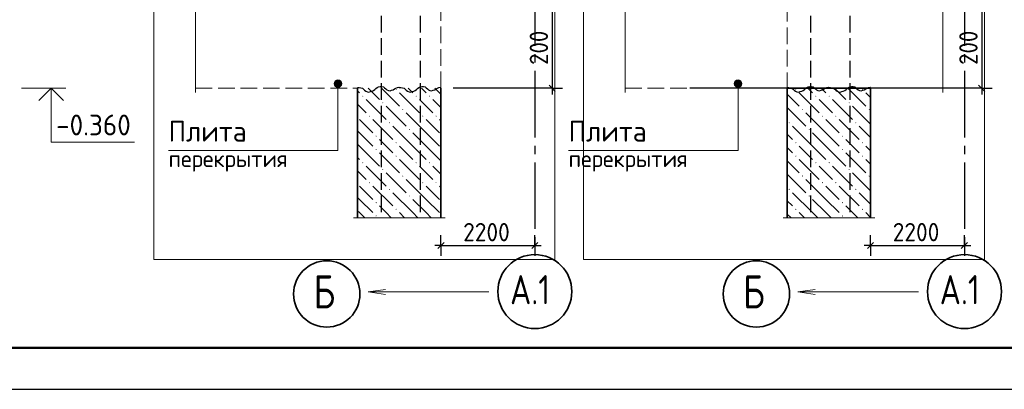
# Model space of a CAD drawing. Header units: millimetres. Extents: x 0 to 50400, y 0 to 35640.
# Tile 3 of 17: x 11566 to 25754, y 0 to 5329. Entities that reach past the tile are written whole.
import ezdxf

# ---------------------------------------------------------------- set-up
doc = ezdxf.new("R2010")
doc.units = ezdxf.units.MM
doc.linetypes.add('______2', pattern=[324, 240, -84])
doc.linetypes.add('______5', pattern=[1320, 960, -120, 120, -120])
for name, color, linetype, lineweight in [('Standard', 7, 'Continuous', 25), ('Высотные отметки', 7, 'Continuous', 25), ('ЖБ Лестница', 52, 'Continuous', 25), ('ЖБ Перекрытие верхний уровень', 7, 'Continuous', 35), ('ЖБ Стена верхний уровень', 7, 'Continuous', 35), ('Позиционная метка диаметр_ шаг', 7, 'Continuous', 13), ('Позиционная метка линия выноска', 7, 'Continuous', 13), ('Примечания', 7, 'Continuous', 13)]:
    doc.layers.add(name, color=color, linetype=linetype, lineweight=lineweight)
doc.layers.add('Оси', color=7, linetype='______5', true_color=0x656565)
doc.layers.add('Размерная выноска', color=7, linetype='Continuous')
doc.styles.add('ISOCPEUR', font='txt')

msp = doc.modelspace()

# ---------------------------------------------------------------- hatches: boundary and pattern name
at = {"layer": 'ЖБ Стена верхний уровень', "linetype": 'Continuous', "lineweight": 18, "transparency": 33554687}
for points in [[(16982, 4323), (16990, 4331), (16998, 4323), (16990, 4315)], [(22742, 4323), (22750, 4331), (22758, 4323), (22750, 4315)], [(23702, 4323), (23710, 4331), (23718, 4323), (23710, 4315)], [(16502, 4227), (16510, 4235), (16518, 4227), (16510, 4219)], [(16790, 4131), (16798, 4139), (16806, 4131), (16798, 4123)], [(17270, 4227), (17278, 4235), (17286, 4227), (17278, 4219)], [(17462, 4227), (17470, 4235), (17478, 4227), (17470, 4219)], [(23030, 4227), (23038, 4235), (23046, 4227), (23038, 4219)], [(23222, 4227), (23230, 4235), (23238, 4227), (23230, 4219)], [(23510, 4131), (23518, 4139), (23526, 4131), (23518, 4123)], [(17078, 4035), (17086, 4043), (17094, 4035), (17086, 4027)], [(22838, 4035), (22846, 4043), (22854, 4035), (22846, 4027)], [(23798, 4035), (23806, 4043), (23814, 4035), (23806, 4027)], [(16598, 3939), (16606, 3947), (16614, 3939), (16606, 3931)], [(16886, 3843), (16894, 3851), (16902, 3843), (16894, 3835)], [(17366, 3939), (17374, 3947), (17382, 3939), (17374, 3931)], [(17558, 3939), (17566, 3947), (17574, 3939), (17566, 3931)], [(22646, 3843), (22654, 3851), (22662, 3843), (22654, 3835)], [(23126, 3939), (23134, 3947), (23142, 3939), (23134, 3931)], [(23318, 3939), (23326, 3947), (23334, 3939), (23326, 3931)], [(23606, 3843), (23614, 3851), (23622, 3843), (23614, 3835)], [(17174, 3747), (17182, 3755), (17190, 3747), (17182, 3739)], [(22934, 3747), (22942, 3755), (22950, 3747), (22942, 3739)], [(16694, 3651), (16702, 3659), (16710, 3651), (16702, 3643)], [(16982, 3555), (16990, 3563), (16998, 3555), (16990, 3547)], [(22742, 3555), (22750, 3563), (22758, 3555), (22750, 3547)], [(23414, 3651), (23422, 3659), (23430, 3651), (23422, 3643)], [(23702, 3555), (23710, 3563), (23718, 3555), (23710, 3547)], [(16694, 3459), (16702, 3467), (16710, 3459), (16702, 3451)], [(23414, 3459), (23422, 3467), (23430, 3459), (23422, 3451)], [(16502, 3267), (16510, 3275), (16518, 3267), (16510, 3259)], [(16982, 3363), (16990, 3371), (16998, 3363), (16990, 3355)], [(17270, 3267), (17278, 3275), (17286, 3267), (17278, 3259)], [(17462, 3267), (17470, 3275), (17478, 3267), (17470, 3259)], [(22742, 3363), (22750, 3371), (22758, 3363), (22750, 3355)], [(23030, 3267), (23038, 3275), (23046, 3267), (23038, 3259)], [(23222, 3267), (23230, 3275), (23238, 3267), (23230, 3259)], [(23702, 3363), (23710, 3371), (23718, 3363), (23710, 3355)], [(16790, 3171), (16798, 3179), (16806, 3171), (16798, 3163)], [(23510, 3171), (23518, 3179), (23526, 3171), (23518, 3163)], [(16598, 2979), (16606, 2987), (16614, 2979), (16606, 2971)], [(17078, 3075), (17086, 3083), (17094, 3075), (17086, 3067)], [(17366, 2979), (17374, 2987), (17382, 2979), (17374, 2971)], [(17558, 2979), (17566, 2987), (17574, 2979), (17566, 2971)], [(22838, 3075), (22846, 3083), (22854, 3075), (22846, 3067)], [(23126, 2979), (23134, 2987), (23142, 2979), (23134, 2971)], [(23318, 2979), (23326, 2987), (23334, 2979), (23326, 2971)], [(23798, 3075), (23806, 3083), (23814, 3075), (23806, 3067)], [(16886, 2883), (16894, 2891), (16902, 2883), (16894, 2875)], [(22646, 2883), (22654, 2891), (22662, 2883), (22654, 2875)], [(23606, 2883), (23614, 2891), (23622, 2883), (23614, 2875)], [(16694, 2691), (16702, 2699), (16710, 2691), (16702, 2683)], [(17174, 2787), (17182, 2795), (17190, 2787), (17182, 2779)], [(22934, 2787), (22942, 2795), (22950, 2787), (22942, 2779)], [(23414, 2691), (23422, 2699), (23430, 2691), (23422, 2683)], [(16982, 2595), (16990, 2603), (16998, 2595), (16990, 2587)], [(22742, 2595), (22750, 2603), (22758, 2595), (22750, 2587)], [(23702, 2595), (23710, 2603), (23718, 2595), (23710, 2587)], [(16694, 2499), (16702, 2507), (16710, 2499), (16702, 2491)], [(23414, 2499), (23422, 2507), (23430, 2499), (23422, 2491)]]:
    msp.add_hatch(color=7, dxfattribs=at).paths.add_polyline_path(points, flags=16)
at = {"layer": 'Позиционная метка линия выноска', "linetype": 'Continuous', "lineweight": 13, "transparency": 33554687}
for points in [[(16199, 4435), (16106, 4435), (16098, 4408)], [(16199, 4435), (16098, 4408), (16206, 4408)], [(16206, 4408), (16098, 4408), (16106, 4381)], [(16179, 4455), (16125, 4455), (16106, 4435)], [(16179, 4455), (16106, 4435), (16199, 4435)], [(16206, 4408), (16106, 4381), (16199, 4381)], [(16125, 4455), (16179, 4455), (16152, 4462)], [(21963, 4435), (21870, 4435), (21863, 4408)], [(21963, 4435), (21863, 4408), (21971, 4408)], [(21971, 4408), (21863, 4408), (21870, 4381)], [(21944, 4455), (21890, 4455), (21870, 4435)], [(21944, 4455), (21870, 4435), (21963, 4435)], [(21971, 4408), (21870, 4381), (21963, 4381)], [(21890, 4455), (21944, 4455), (21917, 4462)], [(16199, 4381), (16106, 4381), (16125, 4362)], [(16199, 4381), (16125, 4362), (16179, 4362)], [(16179, 4362), (16125, 4362), (16152, 4354)], [(21963, 4381), (21870, 4381), (21890, 4362)], [(21963, 4381), (21890, 4362), (21944, 4362)], [(21944, 4362), (21890, 4362), (21917, 4354)]]:
    msp.add_hatch(color=7, dxfattribs=at).paths.add_polyline_path(points)

# ---------------------------------------------------------------- linework, layer by layer
at = {"layer": 'Standard', "color": 7, "linetype": 'Continuous', "lineweight": -3, "transparency": 33554687}
for p, q in [((19239, 5541), (19239, 4341)), ((25429, 5541), (25429, 4341)), ((19239, 4341), (17810, 4341)), ((19239, 4341), (19089, 4341)), ((19239, 4341), (19389, 4341)), ((19239, 4341), (19239, 4251)), ((25429, 4341), (21222, 4341)), ((25429, 4341), (25279, 4341)), ((25429, 4341), (25579, 4341)), ((25429, 4341), (25429, 4251)), ((17636, 2074), (17636, 2224)), ((18989, 2074), (18989, 2224)), ((23826, 2074), (23826, 2224)), ((25179, 2074), (25179, 2224)), ((17636, 2074), (17546, 2074)), ((17636, 2074), (17636, 1924)), ((17636, 2074), (17636, 2074)), ((17636, 2074), (18989, 2074)), ((18989, 2074), (18989, 1924)), ((18989, 2074), (18989, 2074)), ((18989, 2074), (19079, 2074)), ((23826, 2074), (23736, 2074)), ((23826, 2074), (23826, 1924)), ((23826, 2074), (23826, 2074)), ((23826, 2074), (25179, 2074)), ((25179, 2074), (25179, 1924)), ((25179, 2074), (25179, 2074)), ((25179, 2074), (25269, 2074))]:
    msp.add_line(p, q, dxfattribs=at)
at = {"layer": 'Standard', "color": 7, "linetype": 'Continuous', "lineweight": 13, "transparency": 33554687}
msp.add_line((11593, 4341), (12229, 4341), dxfattribs=at)
at = {"layer": 'Standard', "color": 7, "linetype": 'Continuous', "lineweight": 25, "transparency": 33554687}
for p, q in [((19194, 4386), (19284, 4296)), ((25384, 4386), (25474, 4296)), ((17591, 2029), (17681, 2119)), ((18944, 2029), (19034, 2119)), ((23781, 2029), (23871, 2119)), ((25134, 2029), (25224, 2119))]:
    msp.add_line(p, q, dxfattribs=at)
msp.add_lwpolyline([(0, 0), (50400, 0), (50400, 35640), (0, 35640), (0, 0)], close=True, dxfattribs=at)
at = {"layer": 'Standard', "color": 7, "linetype": 'Continuous', "lineweight": 13, "transparency": 33554687}
for points in [[(50400, 35640), (0, 35640), (0, 0), (50400, 0), (50400, 35640)], [(12020, 4341), (12020, 3561), (13220, 3561)]]:
    msp.add_lwpolyline(points, dxfattribs=at)
at = {"layer": 'Standard', "color": 7, "linetype": 'Continuous', "lineweight": 50, "transparency": 33554687}
msp.add_lwpolyline([(2400, 35040), (49800, 35040), (49800, 600), (2400, 600), (2400, 35040)], close=True, dxfattribs=at)
at = {"layer": 'Standard', "color": 254, "linetype": 'Continuous', "lineweight": 13, "true_color": 0xc4c4ff, "transparency": 33554687}
for points in [[(13500, 1872), (19277, 1872), (19277, 33303), (13500, 33303), (13500, 1872)], [(19690, 1872), (25467, 1872), (25467, 33303), (19690, 33303), (19690, 1872)]]:
    msp.add_lwpolyline(points, dxfattribs=at)
at = {"layer": 'Standard', "color": 7, "linetype": 'Continuous', "lineweight": 35, "transparency": 33554687}
msp.add_lwpolyline([(11842, 4163), (12020, 4341), (12198, 4163)], dxfattribs=at)
at = {"layer": 'ЖБ Лестница', "color": 253, "linetype": '______2', "lineweight": 18, "true_color": 0xa0a0a0, "transparency": 33554687}
for p, q in [((22626, 5541), (22626, 4341)), ((22626, 4341), (23826, 4341)), ((23826, 4341), (24867, 4341))]:
    msp.add_line(p, q, dxfattribs=at)
at = {"layer": 'ЖБ Перекрытие верхний уровень', "color": 7, "linetype": '______2', "lineweight": 18, "transparency": 33554687}
for p, q in [((17636, 4341), (17636, 5541)), ((14100, 4341), (16436, 4341)), ((20290, 4341), (23826, 4341)), ((23826, 4341), (24867, 4341))]:
    msp.add_line(p, q, dxfattribs=at)
at = {"layer": 'ЖБ Стена верхний уровень', "color": 7, "linetype": 'Continuous', "lineweight": 35, "transparency": 33554687}
for p, q in [((16436, 4341), (16436, 2472)), ((17636, 2472), (17636, 4341)), ((22626, 4341), (22626, 2472)), ((23826, 4341), (22626, 4341)), ((23826, 2472), (23826, 4341))]:
    msp.add_line(p, q, dxfattribs=at)
at = {"layer": 'ЖБ Стена верхний уровень', "color": 9, "linetype": 'Continuous', "lineweight": 18, "true_color": 0xc7c7c7, "transparency": 33554687}
for p, q in [((16436, 4301), (16462, 4275)), ((16588, 4341), (16750, 4179)), ((16780, 4341), (17038, 4083)), ((17038, 4275), (17326, 3987)), ((17164, 4341), (17230, 4275)), ((17356, 4341), (17422, 4275)), ((17548, 4341), (17636, 4253)), ((22798, 4275), (23086, 3987)), ((22924, 4341), (22990, 4275)), ((23116, 4341), (23182, 4275)), ((23308, 4341), (23470, 4179)), ((23500, 4341), (23758, 4083)), ((23758, 4275), (23826, 4207)), ((16558, 4179), (16846, 3891)), ((17422, 4083), (17326, 4179)), ((17518, 4179), (17636, 4061)), ((22626, 4255), (22798, 4083)), ((23182, 4083), (23086, 4179)), ((23278, 4179), (23566, 3891)), ((16462, 4083), (16436, 4109)), ((16558, 3987), (16462, 4083)), ((16846, 4083), (17134, 3795)), ((17422, 3699), (17134, 3987)), ((17518, 3987), (17422, 4083)), ((22626, 4063), (22894, 3795)), ((23182, 3699), (22894, 3987)), ((23278, 3987), (23182, 4083)), ((23566, 4083), (23826, 3823)), ((16462, 3891), (16654, 3699)), ((16654, 3891), (16942, 3603)), ((17422, 3891), (17614, 3699)), ((17614, 3891), (17636, 3869)), ((23182, 3891), (23374, 3699)), ((23374, 3891), (23662, 3603)), ((16462, 3699), (16436, 3725)), ((16462, 3699), (16654, 3507)), ((17230, 3507), (16942, 3795)), ((17230, 3699), (17422, 3507)), ((17422, 3699), (17614, 3507)), ((22990, 3507), (22702, 3795)), ((22990, 3699), (23182, 3507)), ((23182, 3699), (23374, 3507)), ((23826, 3631), (23662, 3795)), ((16846, 3507), (16750, 3603)), ((22626, 3679), (22702, 3603)), ((23566, 3507), (23470, 3603)), ((16436, 3533), (16462, 3507)), ((16462, 3507), (16750, 3219)), ((16750, 3411), (17038, 3123)), ((16942, 3411), (16846, 3507)), ((17038, 3507), (17230, 3315)), ((17230, 3507), (17422, 3315)), ((17422, 3507), (17636, 3293)), ((22702, 3411), (22626, 3487)), ((22798, 3507), (22990, 3315)), ((22990, 3507), (23182, 3315)), ((23182, 3507), (23470, 3219)), ((23470, 3411), (23758, 3123)), ((23662, 3411), (23566, 3507)), ((23758, 3507), (23826, 3439)), ((16436, 3341), (16462, 3315)), ((17038, 3315), (17326, 3027)), ((22626, 3295), (22798, 3123)), ((22798, 3315), (23086, 3027)), ((23758, 3315), (23826, 3247)), ((16462, 3123), (16436, 3149)), ((16558, 3027), (16462, 3123)), ((16558, 3219), (16846, 2931)), ((16846, 3123), (17134, 2835)), ((17422, 3123), (17326, 3219)), ((17518, 3027), (17422, 3123)), ((17518, 3219), (17636, 3101)), ((23182, 3123), (23086, 3219)), ((23278, 3027), (23182, 3123)), ((23278, 3219), (23566, 2931)), ((23566, 3123), (23826, 2863)), ((17422, 2739), (17134, 3027)), ((22626, 3103), (22894, 2835)), ((23182, 2739), (22894, 3027)), ((16462, 2931), (16654, 2739)), ((16654, 2931), (16942, 2643)), ((17422, 2931), (17614, 2739)), ((17614, 2931), (17636, 2909)), ((23182, 2931), (23374, 2739)), ((23374, 2931), (23662, 2643)), ((16462, 2739), (16436, 2765)), ((16462, 2739), (16654, 2547)), ((17230, 2547), (16942, 2835)), ((17230, 2739), (17422, 2547)), ((17422, 2739), (17614, 2547)), ((22626, 2719), (22702, 2643)), ((22990, 2547), (22702, 2835)), ((22990, 2739), (23182, 2547)), ((23182, 2739), (23374, 2547)), ((23826, 2671), (23662, 2835)), ((16436, 2573), (16462, 2547)), ((16846, 2547), (16750, 2643)), ((23566, 2547), (23470, 2643)), ((16462, 2547), (16537, 2472)), ((16921, 2472), (16846, 2547)), ((17038, 2547), (17113, 2472)), ((17230, 2547), (17305, 2472)), ((17422, 2547), (17497, 2472)), ((22681, 2472), (22626, 2527)), ((22798, 2547), (22873, 2472)), ((22990, 2547), (23065, 2472)), ((23182, 2547), (23257, 2472)), ((23641, 2472), (23566, 2547)), ((23758, 2547), (23826, 2479))]:
    msp.add_line(p, q, dxfattribs=at)
at = {"layer": 'Оси', "color": 8, "linetype": '______5', "lineweight": -3, "transparency": 33554687}
for p, q in [((18989, 7232), (18989, 2055)), ((25179, 7232), (25179, 2055))]:
    msp.add_line(p, q, dxfattribs=at)
at = {"layer": 'Оси', "color": 7, "linetype": 'Continuous', "lineweight": 35, "transparency": 33554687}
for centre, radius in [((15991, 1375), 478), ((18989, 1409), 533), ((22181, 1375), 478), ((25180, 1409), 533)]:
    msp.add_circle(centre, radius, dxfattribs=at)
at = {"layer": 'Позиционная метка линия выноска', "color": 253, "linetype": '______2', "lineweight": 25, "true_color": 0xa0a0a0, "transparency": 33554687}
for p, q in [((16773, 11541), (16773, 2488)), ((17336, 11541), (17336, 2488)), ((22963, 11541), (22963, 2488)), ((23526, 11541), (23526, 2488))]:
    msp.add_line(p, q, dxfattribs=at)
at = {"layer": 'Позиционная метка линия выноска', "color": 7, "linetype": 'Continuous', "lineweight": 13, "transparency": 33554687}
for p, q in [((16098, 4408), (16098, 4408)), ((16152, 4462), (16152, 4462)), ((16206, 4408), (16206, 4408)), ((21863, 4408), (21863, 4408)), ((21917, 4462), (21917, 4462)), ((21971, 4408), (21971, 4408)), ((16152, 4354), (16152, 4354)), ((21917, 4354), (21917, 4354)), ((16839, 1440), (16587, 1404)), ((23029, 1440), (22777, 1404)), ((18327, 1404), (16587, 1404)), ((16587, 1404), (16857, 1404)), ((16587, 1404), (16587, 1404)), ((16587, 1404), (16587, 1404)), ((16587, 1404), (16587, 1404)), ((16587, 1404), (16839, 1368)), ((24517, 1404), (22777, 1404)), ((22777, 1404), (23047, 1404)), ((22777, 1404), (22777, 1404)), ((22777, 1404), (22777, 1404)), ((22777, 1404), (22777, 1404)), ((22777, 1404), (23029, 1368))]:
    msp.add_line(p, q, dxfattribs=at)
for points in [[(16152, 4408), (16152, 3445), (13711, 3445)], [(21917, 4408), (21917, 3445), (19475, 3445)]]:
    msp.add_lwpolyline(points, dxfattribs=at)
for centre in [(16152, 4408), (21917, 4408)]:
    msp.add_circle(centre, 54, dxfattribs=at)
at = {"layer": 'Примечания', "color": 7, "linetype": 'Continuous', "lineweight": 25, "transparency": 33554687}
for p, q in [((17636, 4352), (17636, 4352)), ((23826, 4352), (23826, 4352)), ((23826, 4352), (23826, 4352))]:
    msp.add_line(p, q, dxfattribs=at)
for points in [[(16436, 4352), (16458, 4352), (16482, 4349), (16504, 4341), (16521, 4328), (16536, 4312), (16554, 4299), (16576, 4291), (16599, 4286), (16623, 4292), (16644, 4300), (16665, 4310), (16683, 4323), (16700, 4336), (16717, 4350), (16737, 4361), (16760, 4367), (16784, 4366), (16807, 4359), (16825, 4347), (16840, 4332), (16857, 4318), (16878, 4308), (16902, 4305), (16925, 4311), (16946, 4320), (16966, 4331), (16987, 4340), (17008, 4350), (17031, 4355), (17036, 4355)], [(17036, 4352), (17058, 4352), (17082, 4349), (17104, 4341), (17121, 4328), (17136, 4312), (17154, 4299), (17176, 4291), (17199, 4286), (17223, 4292), (17244, 4300), (17265, 4310), (17283, 4323), (17300, 4336), (17317, 4350), (17337, 4361), (17360, 4367), (17384, 4366), (17407, 4359), (17425, 4347), (17440, 4332), (17457, 4318), (17478, 4308), (17502, 4305), (17525, 4311), (17546, 4320), (17566, 4331), (17587, 4340), (17608, 4350), (17631, 4355), (17636, 4355)], [(22626, 4352), (22648, 4352), (22672, 4349), (22694, 4341), (22711, 4328), (22726, 4312), (22744, 4299), (22766, 4291), (22789, 4286), (22813, 4292), (22834, 4300), (22855, 4310), (22873, 4323), (22890, 4336), (22907, 4350), (22927, 4361), (22950, 4367), (22974, 4366), (22998, 4359), (23015, 4347), (23031, 4332), (23047, 4318), (23068, 4308), (23092, 4305), (23115, 4311), (23136, 4320), (23157, 4331), (23178, 4340), (23198, 4350), (23221, 4355), (23226, 4355)], [(22626, 4352), (22648, 4352), (22672, 4349), (22694, 4341), (22711, 4328), (22726, 4312), (22744, 4299), (22766, 4291), (22789, 4286), (22813, 4292), (22834, 4300), (22855, 4310), (22873, 4323), (22890, 4336), (22907, 4350), (22927, 4361), (22950, 4367), (22974, 4366), (22998, 4359), (23015, 4347), (23031, 4332), (23047, 4318), (23068, 4308), (23092, 4305), (23115, 4311), (23136, 4320), (23157, 4331), (23178, 4340), (23198, 4350), (23221, 4355), (23226, 4355)], [(23226, 4352), (23248, 4352), (23272, 4349), (23294, 4341), (23311, 4328), (23326, 4312), (23344, 4299), (23366, 4291), (23389, 4286), (23413, 4292), (23434, 4300), (23455, 4310), (23473, 4323), (23490, 4336), (23507, 4350), (23527, 4361), (23550, 4367), (23574, 4366), (23598, 4359), (23615, 4347), (23631, 4332), (23647, 4318), (23668, 4308), (23692, 4305), (23715, 4311), (23736, 4320), (23757, 4331), (23778, 4340), (23798, 4350), (23821, 4355), (23826, 4355)], [(23226, 4352), (23248, 4352), (23272, 4349), (23294, 4341), (23311, 4328), (23326, 4312), (23344, 4299), (23366, 4291), (23389, 4286), (23413, 4292), (23434, 4300), (23455, 4310), (23473, 4323), (23490, 4336), (23507, 4350), (23527, 4361), (23550, 4367), (23574, 4366), (23598, 4359), (23615, 4347), (23631, 4332), (23647, 4318), (23668, 4308), (23692, 4305), (23715, 4311), (23736, 4320), (23757, 4331), (23778, 4340), (23798, 4350), (23821, 4355), (23826, 4355)]]:
    msp.add_lwpolyline(points, dxfattribs=at)
at = {"layer": 'Размерная выноска', "color": 7, "linetype": 'Continuous', "lineweight": 13, "transparency": 33554687}
for p, q in [((14100, 5601), (14100, 4281)), ((20290, 5601), (20290, 4281)), ((24867, 4281), (24867, 5601)), ((24867, 4281), (24867, 5601)), ((16376, 2472), (17696, 2472)), ((22566, 2472), (23886, 2472))]:
    msp.add_line(p, q, dxfattribs=at)

# ---------------------------------------------------------------- texts
at = {"layer": 'Standard', "color": 7, "linetype": 'Continuous', "lineweight": 25, "transparency": 33554687, "char_height": 264, "width": 674.39, "attachment_point": 7, "rotation": 90, "style": 'ISOCPEUR'}
for insert in [(19179, 4677), (25369, 4677)]:
    msp.add_mtext('\\W0.91;200', dxfattribs=dict(at, insert=insert))
at = {"layer": 'Standard', "color": 7, "linetype": 'Continuous', "lineweight": 25, "transparency": 33554687, "char_height": 264, "width": 861.71, "attachment_point": 7, "style": 'ISOCPEUR'}
for insert in [(17956, 2134), (24146, 2134)]:
    msp.add_mtext('\\W0.93;2200', dxfattribs=dict(at, insert=insert))
at = {"layer": 'Высотные отметки', "color": 7, "linetype": 'Continuous', "lineweight": 25, "transparency": 33554687, "insert": (12091, 3661), "char_height": 300, "width": 1281.45, "attachment_point": 7, "style": 'ISOCPEUR'}
msp.add_mtext('\\W0.95;-0.360', dxfattribs=at)
at = {"layer": 'Оси', "color": 7, "linetype": 'Continuous', "lineweight": 35, "transparency": 33554687, "attachment_point": 7, "style": 'ISOCPEUR'}
for s, insert, char_height, width in [('\\W0.80;Б', (15799, 1166), 480, 575.73), ('\\W0.81;А.1', (18632, 1226), 420, 883.71), ('\\W0.80;Б', (21989, 1166), 480, 575.73), ('\\W0.81;А.1', (24823, 1226), 420, 883.71)]:
    msp.add_mtext(s, dxfattribs=dict(at, insert=insert, char_height=char_height, width=width))
at = {"layer": 'Позиционная метка диаметр_ шаг', "color": 7, "linetype": 'Continuous', "lineweight": 25, "transparency": 33554687, "attachment_point": 7, "style": 'ISOCPEUR'}
for s, insert, char_height, width in [('\\W0.95;Плита', (13711, 3571), 300, 1312), ('\\W0.95;Плита', (19475, 3571), 300, 1311.99), ('\\W0.97;перекрытия', (13711, 3139), 240, 1867.52), ('\\W0.97;перекрытия', (19475, 3139), 240, 1867.52)]:
    msp.add_mtext(s, dxfattribs=dict(at, insert=insert, char_height=char_height, width=width))

doc.saveas('drawing.dxf')
